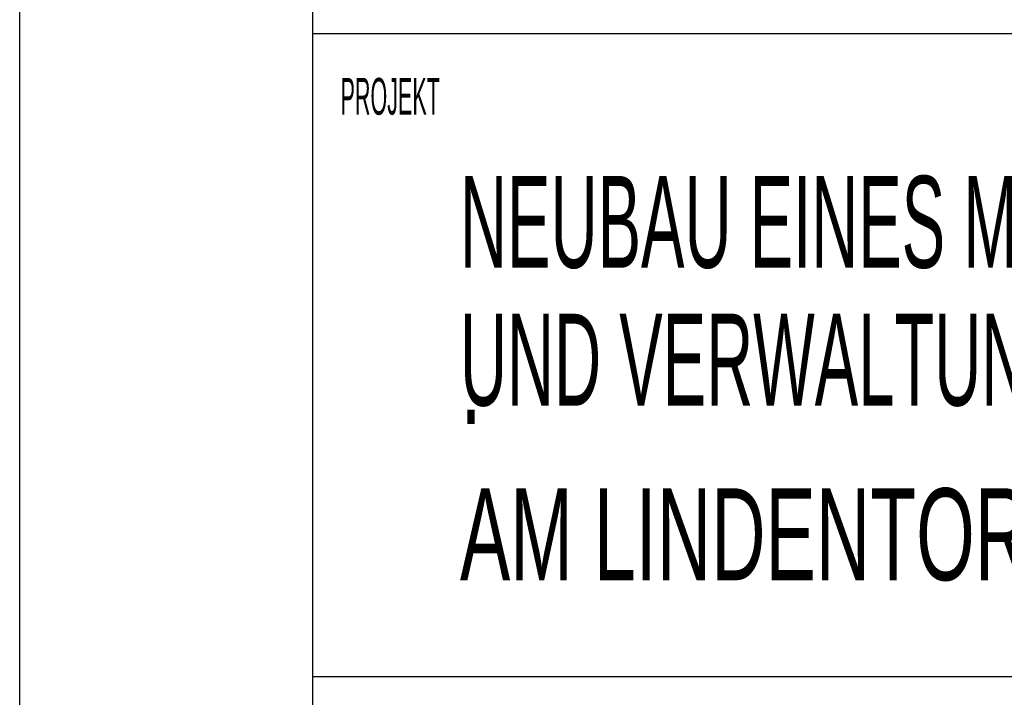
# Model space of a CAD drawing. Extents: x -0.6 to 1.54, y -0.37 to 1.17.
# Tile 36 of 79: x 0.978 to 1.0316, y 0.065 to 0.1018. Entities that reach past the tile are written whole.
import ezdxf

# ---------------------------------------------------------------- set-up
doc = ezdxf.new("R2010")
doc.units = 0
doc.linetypes.add('KCONTINUOUS', pattern=[0])
doc.layers.add('W01_---', color=7, linetype='CONTINUOUS')

msp = doc.modelspace()

# ---------------------------------------------------------------- linework, layer by layer
at = {"layer": 'W01_---', "color": 7, "linetype": 'KCONTINUOUS'}
for p, q in [((0.978, 0), (0.978, 0.297)), ((0.99392, 0.13608), (0.99392, 0.01408)), ((0.99392, 0.10108), (1.15392, 0.10108)), ((0.99392, 0.06609), (1.15392, 0.06609))]:
    msp.add_line(p, q, dxfattribs=at)

# ---------------------------------------------------------------- texts
at = {"layer": 'W01_---', "color": 7}
for s, height, width, p in [('PROJEKT ', 0.002, 0.4385, (0.99545, 0.09666, 60.999999)), ('NEUBAU EINES MEHRZWECKRAUMES', 0.005, 0.53, (1.00195, 0.08833, 60.999999)), ('UND VERWALTUNG IN II BA ', 0.005, 0.53, (1.00195, 0.08083, 60.999999)), ('. ', 0.005, 0.644, (1.00195, 0.07983, 60.999999)), ('AM LINDENTOR 50 IN DU-SERM', 0.005, 0.612762, (1.00195, 0.07133, 60.999999))]:
    msp.add_text(s, height=height, dxfattribs=dict(at, width=width)).set_placement(p)

doc.saveas('drawing.dxf')
